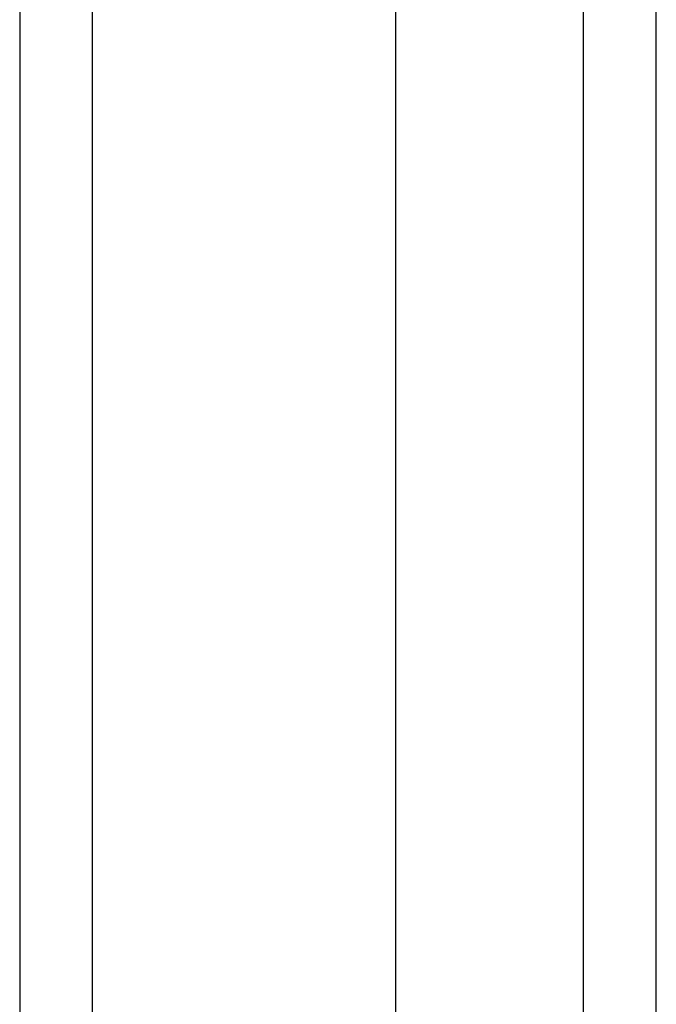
# Model space of a CAD drawing. Header units: inches. Extents: x 24 to 237, y 20 to 145.
# Tile 4 of 107: x 108.517 to 109.383, y 63.922 to 65.262. Entities that reach past the tile are written whole.
import ezdxf

# ---------------------------------------------------------------- set-up
doc = ezdxf.new("R2010")
doc.units = ezdxf.units.IN
doc.header["$MEASUREMENT"] = 0
doc.layers.add('Visible Edges(ANSI)', color=7, linetype='Continuous', lineweight=25)
doc.layers.add('Visible Tangent Edges(ANSI)', color=7, linetype='Continuous', lineweight=25)

msp = doc.modelspace()

# ---------------------------------------------------------------- linework, layer by layer
at = {"layer": 'Visible Edges(ANSI)'}
for p, q in [((108.5167, 98.526), (108.5167, 62.6821)), ((109.0285, 63.2918), (109.0285, 97.8745)), ((109.3828, 63.4803), (109.3828, 97.686))]:
    msp.add_line(p, q, dxfattribs=at)
at = {"layer": 'Visible Tangent Edges(ANSI)'}
for p, q in [((108.6157, 62.6821), (108.6157, 98.526)), ((109.2838, 63.3503), (109.2838, 97.816))]:
    msp.add_line(p, q, dxfattribs=at)

doc.saveas('drawing.dxf')
